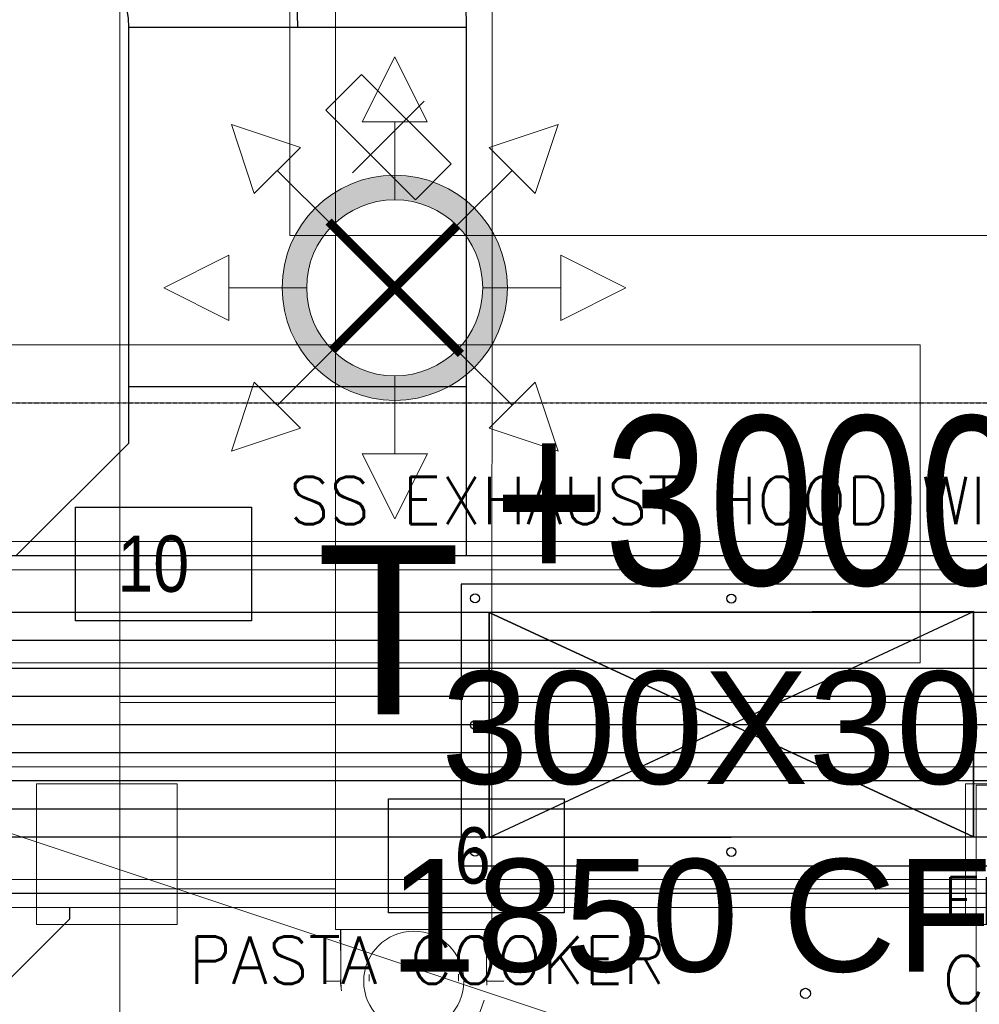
# Model space of a CAD drawing. Header units: millimetres. Extents: x -125266 to 274256, y -711690 to -301689.
# Tile 177 of 256: x -51838 to -50986, y -361090 to -360216. Entities that reach past the tile are written whole.
import ezdxf

# ---------------------------------------------------------------- set-up
doc = ezdxf.new("R2010")
doc.units = ezdxf.units.MM
doc.header["$PDMODE"] = 98
doc.linetypes.add('CONTINOUS', pattern=[0])
doc.linetypes.add('HIDDEN2', pattern=[0.1875, 0.125, -0.0625])
doc.layers.get('Defpoints').update_dxf_attribs({"lineweight": 5})
for name, color, linetype, lineweight in [('ARCH', 7, 'Continuous', 0), ('CEILING LVL', 8, 'Continuous', 5), ('Equipment', 8, 'Continuous', 0), ('HOOD', 6, 'Continuous', 0), ('HVAC', 170, 'Continuous', 5), ('Legend', 5, 'Continuous', 0), ('MEPTEK HVAC-Kitchen Exhaust Air Duct', 30, 'Continuous', 30), ('MEPTEK HVAC-Kitchen Fresh Air Duct', 3, 'Continuous', 30), ('MEPTEK SA DUCT', 6, 'Continuous', 9), ('MEPTEK-TEXT1', 7, 'Continuous', 30), ('P-PIPE', 3, 'Continuous', 9), ('P-PIPE-CNTR', 3, 'Continuous', 9), ('SPRINKLER PENDANT 68', 3, 'Continuous', 0)]:
    doc.layers.add(name, color=color, linetype=linetype, lineweight=lineweight)
for name, color, linetype in [('Equip Code', 1, 'Continuous'), ('Equipment Name', 7, 'Continuous'), ('Hoods', 2, 'Continuous'), ('Light Equipment', 8, 'Continuous'), ('MEPTEL LINEAR GRILL', 5, 'Continuous'), ('Model_Top', 7, 'Continuous')]:
    doc.layers.add(name, color=color, linetype=linetype)
doc.styles.add('SA-DESIGN', font='arial.ttf')
doc.styles.add('SAN-3', font='arial.ttf')
doc.styles.get("Standard").update_dxf_attribs({"font": 'ARIALN.TTF'})
doc.styles.add('Times New Roman', font='times.ttf', dxfattribs={"height": 150})
doc.dimstyles.new('ARA-125', dxfattribs={"dimtxt": 200, "dimasz": 75, "dimexe": 0, "dimexo": 75, "dimgap": 7.5, "dimtad": 0, "dimdec": 0, "dimrnd": 5, "dimdsep": 46, "dimtxsty": 'Times New Roman', "dimblk": 'ARCHTICK', "dimcen": 56.25, "dimdle": 56.25, "dimclrd": 256, "dimclre": 256, "dimclrt": 256, "dimazin": 3, "dimtfac": 1, "dimtdec": 0, "dimtix": 1, "dimtmove": 1, "dimatfit": 3, "dimfxl": 0, "dimtolj": 1, "dimlwd": -1, "dimlwe": 0, "dimarcsym": 0})
doc.dimstyles.new('Copy of Standard', dxfattribs={"dimtxt": 70, "dimasz": 42, "dimexe": 24, "dimexo": 24, "dimgap": 24, "dimtad": 1, "dimtoh": 1, "dimdec": 0, "dimzin": 0, "dimdsep": 46, "dimtxsty": 'Standard', "dimcen": 0.09, "dimadec": 0, "dimazin": 0, "dimtfac": 1, "dimtdec": 0, "dimtofl": 0, "dimtmove": 0, "dimatfit": 3, "dimfxl": 0, "dimtolj": 1, "dimtzin": 0, "dimarcsym": 0})

# ---------------------------------------------------------------- blocks, each defined once
blk = doc.blocks.new('ARCH')
at = {"layer": 'Legend'}
h = blk.add_hatch(dxfattribs=at)
h.set_pattern_fill('STARS', color=8, scale=10)
h.set_pattern_definition([(0, (0, 0), (0, 54.9926), [31.75, -31.75]), (60, (0, 0), (-47.624989, 27.4963), [31.75, -31.75]), (120, (15.875, 27.496), (-47.624989, -27.4963), [31.75, -31.75])])
edge = h.paths.add_edge_path()
edge.add_arc((-51817.98, -363404.31), 5191.63, 61.93693, 83.98149, ccw=False)
edge.add_arc((-50530.28, -361455.37), 2874.43, 46.91091, 66.31529, ccw=False)
edge.add_arc((-45770.4, -356341.82), 4111.64, 227.14981, 245.10557)
edge.add_arc((-47880.96, -360748.28), 776.12, 2.36235, 60.704, ccw=False)
edge.add_line((-47105.5, -360716.28), (-47005.58, -360716.25))
edge.add_arc((-47880.49, -360747.81), 875.48, 2.06564, 60.97874)
edge.add_arc((-45770.4, -356341.82), 4011.64, 227.15274, 245.15789, ccw=False)
edge.add_arc((-50530.28, -361455.37), 2974.43, 46.91499, 66.24137)
edge.add_arc((-51817.98, -363404.31), 5291.63, 61.97817, 84.00345)
edge.add_arc((-52071.81, -370582.53), 12467.02, 86.290258, 98.8798)
edge.add_line((-53996.25, -358264.94), (-53996.25, -358366.16))
edge.add_arc((-52071.81, -370582.53), 12367.02, 86.29953, 98.95219, ccw=False)
h = blk.add_hatch(dxfattribs=at)
h.set_pattern_fill('STARS', color=8, scale=10)
h.set_pattern_definition([(0, (0, 0), (0, 54.9926), [31.75, -31.75]), (60, (0, 0), (-47.624989, 27.4963), [31.75, -31.75]), (120, (15.875, 27.496), (-47.624989, -27.4963), [31.75, -31.75])])
h.paths.add_polyline_path([(-51273.64, -358241.3, -0.096485), (-49375.61, -358823.06, -0.08487), (-48566.66, -359356.2, 0.078507), (-47501.18, -360071.42, -0.271382), (-47105.49, -360746.31), (-47005.49, -360746.28, 0.272593), (-47455.77, -359982.25, -0.078724), (-48498.5, -359283.03, 0.084528), (-49331.93, -358733.02, 0.0964), (-51265.17, -358141.63, 0.054377), (-53966.25, -358260.29), (-53966.25, -358361.47, -0.054648)])
at = {"layer": 'CEILING LVL'}
blk.add_lwpolyline([(-51953.21, -360504.59), (-51038.28, -360504.59), (-51038.28, -360787.27), (-51953.21, -360787.27)], close=True, dxfattribs=at)
at = {"layer": 'Equip Code'}
for points in [[(-51788.4, -360749.96), (-51788.4, -360648.87), (-51632.26, -360648.87), (-51632.26, -360749.96)], [(-51510.68, -361009.15), (-51510.68, -360908.06), (-51354.54, -360908.06), (-51354.54, -361009.15)]]:
    blk.add_lwpolyline(points, close=True, dxfattribs=at)
at = {"layer": 'Equipment', "color": 4, "linetype": 'Continuous', "ltscale": 0.5}
for p, q in [((-51566.29, -360296.32), (-51534.47, -360264.5)), ((-51534.47, -360264.5), (-51454.92, -360344.05)), ((-51486.74, -360375.87), (-51566.29, -360296.32)), ((-51454.92, -360344.05), (-51486.74, -360375.87))]:
    blk.add_line(p, q, dxfattribs=at)
at = {"layer": 'Equipment', "color": 1, "linetype": 'Continuous', "ltscale": 0.5}
blk.add_line((-51542.43, -360352.01), (-51478.79, -360288.37), dxfattribs=at)
at = {"layer": 'Equipment', "lineweight": 5, "ltscale": 25}
blk.add_lwpolyline([(-50698.11, -360407.69), (-50698.11, -359907.69), (-51598.11, -359907.69), (-51598.11, -360407.69)], close=True, dxfattribs=at)
at = {"layer": 'HOOD'}
blk.add_line((-52023.66, -360879.54), (-49023.66, -361879.54), dxfattribs=at)
for points in [[(-52023.66, -360879.54), (-49023.66, -360879.54), (-49023.66, -360679.54), (-52023.66, -360679.54)], [(-52023.66, -361879.54), (-49023.66, -361879.54), (-49023.66, -360879.54), (-52023.66, -360879.54)]]:
    blk.add_lwpolyline(points, close=True, dxfattribs=at)
at = {"layer": 'HOOD', "color": 1}
for points in [[(-51823.16, -361019.54), (-51698.16, -361019.54), (-51698.16, -360894.54), (-51823.16, -360894.54)], [(-50998.16, -361019.54), (-50873.16, -361019.54), (-50873.16, -360894.54), (-50998.16, -360894.54)]]:
    blk.add_lwpolyline(points, close=True, dxfattribs=at)
at = {"layer": 'Light Equipment', "lineweight": 0}
for p, q in [((-51566.29, -360296.32), (-51534.47, -360264.5)), ((-51534.47, -360264.5), (-51454.92, -360344.05)), ((-51542.43, -360352.01), (-51478.79, -360288.37)), ((-51486.74, -360375.87), (-51566.29, -360296.32)), ((-51454.92, -360344.05), (-51486.74, -360375.87)), ((-52023.66, -360879.54), (-49023.66, -361879.54))]:
    blk.add_line(p, q, dxfattribs=at)
for points in [[(-50698.11, -360407.69), (-50698.11, -359907.69), (-51598.11, -359907.69), (-51598.11, -360407.69)], [(-51788.4, -360749.96), (-51788.4, -360648.87), (-51632.26, -360648.87), (-51632.26, -360749.96)], [(-52023.66, -360879.54), (-49023.66, -360879.54), (-49023.66, -360679.54), (-52023.66, -360679.54)], [(-52023.66, -361879.54), (-49023.66, -361879.54), (-49023.66, -360879.54), (-52023.66, -360879.54)], [(-51823.16, -361019.54), (-51698.16, -361019.54), (-51698.16, -360894.54), (-51823.16, -360894.54)], [(-50998.16, -361019.54), (-50873.16, -361019.54), (-50873.16, -360894.54), (-50998.16, -360894.54)], [(-51510.68, -361009.15), (-51510.68, -360908.06), (-51354.54, -360908.06), (-51354.54, -361009.15)]]:
    blk.add_lwpolyline(points, close=True, dxfattribs=at)
at = {"layer": 'CEILING LVL', "insert": (-51042.08, -360568.08), "char_height": 150, "width": 1654.1316, "attachment_point": 2, "style": 'SAN-3'}
blk.add_mtext('{\\W0.8;+3000MM}', dxfattribs=at)
at = {"layer": 'Equip Code', "lineweight": 0}
for s, p in [('10', (-51751.31, -360724.09)), ('6', (-51451.74, -360983.28))]:
    blk.add_text(s, height=50, dxfattribs=at).set_placement(p)
at = {"layer": 'Equipment Name', "linetype": 'Continuous', "lineweight": 5, "ltscale": 25, "char_height": 42, "attachment_point": 1, "rotation": 0.00007}
for s, insert, width in [('{\\Fsimplex|c0;SS EXHAUST HOOD WITH FRESH AIR }', (-51598.96, -360622.03, 0), 1237.9811), ('{\\Fsimplex|c0;FLEXI DRAWER TYPE UNDER COUNTER REFRIGERATOR}', (-51018.63, -360977.53, 0), 911.2441)]:
    blk.add_mtext(s, dxfattribs=dict(at, insert=insert, width=width))
at = {"layer": 'Equipment Name', "linetype": 'Continuous', "lineweight": 5, "ltscale": 25, "insert": (-51687.84, -361030.16, -0.12), "char_height": 42, "width": 597.5128, "attachment_point": 1}
blk.add_mtext('{\\Fsimplex|c0;PASTA COOKER}', dxfattribs=at)
at = {"layer": 'Light Equipment', "lineweight": 0}
for s, p in [('10', (-51751.31, -360724.09)), ('6', (-51451.74, -360983.28))]:
    blk.add_text(s, height=50, dxfattribs=at).set_placement(p)
at = {"layer": 'Light Equipment', "lineweight": 0, "char_height": 42, "attachment_point": 1, "rotation": 0.00007}
for s, insert, width in [('{\\Fsimplex|c0;SS EXHAUST HOOD WITH FRESH AIR }', (-51598.96, -360622.03, 0), 1237.9811), ('{\\Fsimplex|c0;FLEXI DRAWER TYPE UNDER COUNTER REFRIGERATOR}', (-51018.63, -360977.53, 0), 911.2441)]:
    blk.add_mtext(s, dxfattribs=dict(at, insert=insert, width=width))
at = {"layer": 'Light Equipment', "lineweight": 0, "insert": (-51687.84, -361030.16, -0.12), "char_height": 42, "width": 597.5128, "attachment_point": 1}
blk.add_mtext('{\\Fsimplex|c0;PASTA COOKER}', dxfattribs=at)
blk = doc.blocks.new('A$C34A71E7E')
at = {"layer": 'SPRINKLER PENDANT 68'}
h = blk.add_hatch(color=256, dxfattribs=at)
h.paths.add_polyline_path([(1599.79, 1500.22, -1), (1399.79, 1500.2, -1)])
h.paths.add_polyline_path([(1421.59, 1500.2, 1), (1577.98, 1500.22, 1)], flags=16)
for p, q in [((1499.77, 1705.36), (1470.82, 1647.64)), ((1499.77, 1705.36), (1528.73, 1647.65)), ((1354.71, 1645.26), (1416, 1624.93)), ((1354.71, 1645.26), (1375.06, 1583.98)), ((1528.73, 1647.65), (1470.82, 1647.64)), ((1499.78, 1578.4), (1499.78, 1647.64)), ((1644.84, 1645.29), (1583.56, 1624.94)), ((1644.84, 1645.29), (1624.5, 1584)), ((1375.06, 1583.98), (1416, 1624.93)), ((1624.5, 1584), (1583.56, 1624.94)), ((1444.49, 1555.5), (1395.53, 1604.45)), ((1555.07, 1555.51), (1604.03, 1604.47)), ((1294.64, 1500.19), (1352.35, 1529.15)), ((1352.35, 1529.15), (1352.36, 1471.25)), ((1704.94, 1500.23), (1647.22, 1529.17)), ((1647.22, 1471.27), (1647.22, 1529.17)), ((1294.64, 1500.19), (1352.36, 1471.25)), ((1421.59, 1500.2), (1352.36, 1500.2)), ((1577.98, 1500.22), (1647.22, 1500.22)), ((1704.94, 1500.23), (1647.22, 1471.27)), ((1444.5, 1444.92), (1395.55, 1395.95)), ((1555.08, 1444.92), (1604.05, 1395.97)), ((1499.79, 1422.02), (1499.8, 1352.78)), ((1354.74, 1355.14), (1375.07, 1416.42)), ((1375.07, 1416.42), (1416.02, 1375.48)), ((1583.58, 1375.5), (1624.52, 1416.44)), ((1644.86, 1355.16), (1624.52, 1416.44)), ((1354.74, 1355.14), (1416.02, 1375.48)), ((1644.86, 1355.16), (1583.58, 1375.5)), ((1499.81, 1295.06), (1470.85, 1352.78)), ((1470.85, 1352.78), (1528.75, 1352.78)), ((1499.81, 1295.06), (1528.75, 1352.78))]:
    blk.add_line(p, q, dxfattribs=at)
at = {"layer": 'SPRINKLER PENDANT 68', "const_width": 7.76}
for points in [[(1441.01, 1558.98), (1558.57, 1441.44)], [(1555.07, 1555.51), (1444.5, 1444.92)]]:
    blk.add_lwpolyline(points, dxfattribs=at)
at = {"layer": 'SPRINKLER PENDANT 68'}
for radius in [100, 78.19]:
    blk.add_circle((1499.79, 1500.21), radius, dxfattribs=at)
blk = doc.blocks.new('A$C74DF1A55')
at = {"layer": 'SPRINKLER PENDANT 68'}
blk.add_blockref('A$C34A71E7E', (7939.77, -9833.88), dxfattribs=at)
blk = doc.blocks.new('Suspension_plate')
at = {"layer": 'Model_Top', "color": 5}
for p, q in [((90, -10), (90, 0)), ((10, -90, 83.14), (90, -10, 83.14)), ((36.83, -29.76, 83.14), (29.76, -22.69, 83.14)), ((22.69, -29.76, 83.14), (29.76, -36.83, 83.14)), ((0, -90, 83.14), (10, -90, 83.14))]:
    blk.add_line(p, q, dxfattribs=at)
for centre, start, end in [((26.22, -26.22, 83.14), 45, 225), ((33.29, -33.29, 83.14), 225, 45)]:
    blk.add_arc(centre, 5, start, end, dxfattribs=at)
blk = doc.blocks.new('Tubelight (2 x 18)')
at = {"layer": 'Model_Top', "color": 7}
blk.add_circle((-615, 88.5), 4.5, dxfattribs=at)
blk = doc.blocks.new('H-06')
at = {"layer": 'HOOD', "lineweight": 0}
for p, q in [((-79985.9, -343060.22), (-82885.9, -343060.22)), ((-80075.9, -343085.22), (-82795.9, -343085.22)), ((-80075.9, -343360.22), (-82795.9, -343360.22)), ((-80075.9, -343385.22), (-82795.9, -343385.22))]:
    blk.add_line(p, q, dxfattribs=at)
at = {"layer": 'Model_Top'}
for p, q in [((-82333.4, -343123.1), (-81903.4, -343322.35)), ((-82333.4, -343323.1), (-82118.4, -343222.72))]:
    blk.add_line(p, q, dxfattribs=at)
blk.add_lwpolyline([(-82358.4, -343348.1), (-81878.4, -343348.1), (-81878.4, -343098.1), (-82358.4, -343098.1)], close=True, dxfattribs=at)
at = {"layer": 'Model_Top', "lineweight": 30}
blk.add_lwpolyline([(-82333.4, -343323.1), (-81903.4, -343322.35), (-81903.4, -343122.35), (-82333.4, -343123.1)], close=True, dxfattribs=at)
at = {"layer": 'Model_Top'}
for centre in [(-82345.9, -343110.6), (-82118.4, -343110.78), (-82345.9, -343223.1), (-82345.9, -343335.6), (-82118.4, -343335.78)]:
    blk.add_circle(centre, 4, dxfattribs=at)
at = {"layer": 'Hoods', "color": 7}
blk.add_blockref('Tubelight (2 x 18)', (-81437.57, -343549.96), dxfattribs=at)
at = {"layer": 'Model_Top'}
blk.add_blockref('Suspension_plate', (-82795.9, -343385.22), dxfattribs=at)
blk = doc.blocks.new('M_Elbow - Generic - Standard-V42-RCP-Store 26 at Node L4 Level')
at = {"layer": 'P-PIPE', "color": 4, "lineweight": 13, "flags": 128}
for points in [[(-557881.9, 146122.33), (-557881, 146122.33), (-557880.16, 146122.33), (-557879.39, 146122.33), (-557878.69, 146122.33), (-557878.06, 146122.33), (-557877.5, 146122.33), (-557877, 146122.33), (-557876.58, 146122.33), (-557876.23, 146122.33), (-557875.96, 146122.33), (-557875.75, 146122.33), (-557875.62, 146122.33), (-557875.57, 146122.33)], [(-557875.61, 146042.95), (-557875.72, 146042.95), (-557875.9, 146042.95), (-557876.16, 146042.95), (-557876.49, 146042.95), (-557876.89, 146042.95), (-557877.36, 146042.95), (-557877.91, 146042.95), (-557878.52, 146042.95), (-557879.2, 146042.95), (-557879.95, 146042.95), (-557880.77, 146042.95), (-557881.65, 146042.95)]]:
    blk.add_lwpolyline(points, dxfattribs=at)
blk = doc.blocks.new('L_Ang_ Support1 - PIPE SUPPORT 2-18062879-RCP-Store 26 at Node L4 Level')
at = {"layer": 'P-PIPE', "color": 10, "lineweight": 13}
for p, q in [((-325, 37.5), (-325, 36.55)), ((325, 37.5), (-325, 37.5)), ((-325, 36.55), (-325, 34.5)), ((325, 36.55), (325, 37.5)), ((325, 34.5), (325, 36.55)), ((325, 34.5), (-325, 34.5)), ((-325, 34.5), (-325, 33.88)), ((-325, 34.16), (-325, 25.9)), ((325, 33.88), (325, 34.5)), ((325, 25.9), (325, 34.16)), ((325, 25.9), (-325, 25.9)), ((-325, 25.9), (-325, -25.9)), ((325, -25.9), (325, 25.9)), ((-325, -25.9), (-325, -37.5)), ((325, -25.9), (-325, -25.9)), ((325, -37.5), (325, -25.9)), ((325, -37.5), (-325, -37.5))]:
    blk.add_line(p, q, dxfattribs=at)
for centre, start, end in [((-300, 0), 0, 180), ((300, 0), 360, 180), ((300, 0), 180, 0), ((-300, 0), 180, 360)]:
    blk.add_arc(centre, 6, start, end, dxfattribs=at)
blk = doc.blocks.new('A$C6072246C')
at = {"layer": 'MEPTEK SA DUCT', "color": 225, "lineweight": 13}
for p, q in [((-948.52, -2109.58), (-948.52, -3204.98)), ((-948.52, -3343.88), (-948.52, -3535.54))]:
    blk.add_line(p, q, dxfattribs=at)
at = {"layer": 'P-PIPE', "color": 4, "lineweight": 13}
for p, q in [((-782.96, -3205.05), (-782.94, -2775.1)), ((-2388.67, -3204.9), (-746.85, -3205)), ((-747.2, -3209.36), (-728, -3209.36)), ((-746.86, -3274.45), (-746.85, -3205)), ((-746.86, -3343.9), (-746.86, -3274.45)), ((-746.86, -3343.9), (-2388.67, -3343.8)), ((-782.98, -3535.55), (-782.97, -3343.84))]:
    blk.add_line(p, q, dxfattribs=at)
at = {"layer": 'P-PIPE', "color": 1, "lineweight": 13}
blk.add_line((-2403.24, -3535.45), (-449.67, -3535.57), dxfattribs=at)
at = {"layer": 'P-PIPE', "color": 4, "lineweight": 13, "flags": 128}
for points in [[(-746.85, -3209.76), (-727.92, -3209.76), (-712.34, -3209.76), (-702.87, -3209.76), (-700.81, -3209.76)], [(-727.98, -3339.53), (-741.9, -3339.53), (-747.18, -3339.53)], [(-700.82, -3339.14), (-704.89, -3339.14), (-716.39, -3339.14), (-733.27, -3339.13), (-746.86, -3339.13)]]:
    blk.add_lwpolyline(points, dxfattribs=at)
at = {"layer": 'P-PIPE', "color": 4, "lineweight": 13}
for radius, start, end in [(75, 118.31406, 118.86758), (65, 89.99666, 91.41773), (65, 87.0162, 89.99666), (64.69, 359.99667, 74.99667), (44.45, 0, 180), (44.45, 180, 0), (75, 241.12576, 241.67932), (65, 268.57558, 269.99666), (64.69, 269.99667, 277.55338), (65, 269.99666, 274.19929)]:
    blk.add_arc((-700.82, -3274.45), radius, start, end, dxfattribs=at)
at = {"layer": 'P-PIPE-CNTR', "color": 4, "lineweight": 13}
for p, q in [((-700.82, -3209.76), (-700.82, -3194.45)), ((-700.82, -3354.45), (-700.82, -3339.14))]:
    blk.add_line(p, q, dxfattribs=at)
at = {"color": 190, "lineweight": 13, "rotation": 359.9962653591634}
blk.add_blockref('L_Ang_ Support1 - PIPE SUPPORT 2-18062879-RCP-Store 26 at Node L4 Level', (-549.97, -2737.61), dxfattribs=at)
at = {"color": 190, "lineweight": 13}
blk.add_blockref('M_Elbow - Generic - Standard-V42-RCP-Store 26 at Node L4 Level', (557174.75, -149357.09), dxfattribs=at)
blk = doc.blocks.new('*U1616')
at = {"color": 8}
for p, q in [((25, 150), (2695, 150)), ((25, 125), (2695, 125)), ((25, 100), (2695, 100)), ((25, 75), (2695, 75)), ((25, 50), (2695, 50))]:
    blk.add_line(p, q, dxfattribs=at)
blk.add_lwpolyline([(0, 0), (0, 200), (2720, 200), (2720, 0)], close=True)
at = {"color": 1}
blk.add_lwpolyline([(25, 25), (25, 175), (2695, 175), (2695, 25)], close=True, dxfattribs=at)
blk = doc.blocks.new('_ArchTick')
at = {"color": 0, "linetype": 'ByBlock', "const_width": 0.15}
blk.add_lwpolyline([(-0.5, -0.5), (0.5, 0.5)], dxfattribs=at)
blk = doc.blocks.new('*D1648')
at = {"layer": 'Defpoints', "color": 0, "transparency": 16777216}
for p in [(-49451.15, -360556.26), (-51947.47, -360836.96), (-49451.15, -360842.13)]:
    blk.add_point(p, dxfattribs=at)
at = {"layer": 'MEPTEK HVAC-Kitchen Fresh Air Duct', "color": 0, "linetype": 'HIDDEN2', "lineweight": -2, "transparency": 16777216}
for p, q in [((-51947.47, -360812.96), (-51947.47, -360532.26)), ((-49451.15, -360818.13), (-49451.15, -360532.26)), ((-51905.47, -360556.26), (-49493.15, -360556.26))]:
    blk.add_line(p, q, dxfattribs=at)
at = {"layer": 'MEPTEK HVAC-Kitchen Fresh Air Duct', "color": 0, "transparency": 16777216}
for points in [[(-51905.47, -360549.26), (-51905.47, -360563.26), (-51947.47, -360556.26)], [(-49493.15, -360549.26), (-49493.15, -360563.26), (-49451.15, -360556.26)]]:
    blk.add_solid(points, dxfattribs=at)
at = {"layer": 'MEPTEK HVAC-Kitchen Fresh Air Duct', "color": 0, "transparency": 16777216, "insert": (-50699.31, -360496.51), "char_height": 70, "attachment_point": 5, "bg_fill": 3, "box_fill_scale": 1.1, "bg_fill_color": 256, "bg_fill_true_color": 13158600, "bg_fill_transparency": 0}
blk.add_mtext('\\A1;2496', dxfattribs=at)
blk = doc.blocks.new('*D1656')
at = {"layer": 'Defpoints', "color": 0, "transparency": 16777216}
for p in [(-52573.38, -360787.26, 5.05), (-51685.49, -361454.91), (-51728.31, -361505.31, 1.65)]:
    blk.add_point(p, dxfattribs=at)
at = {"layer": 'MEPTEK HVAC-Kitchen Exhaust Air Duct', "color": 0, "linetype": 'HIDDEN2', "lineweight": -2, "transparency": 16777216}
for p, q in [((-52557.84, -360768.97), (-52515.02, -360718.58)), ((-52498.55, -360764.06), (-51717.5, -361427.72)), ((-51712.77, -361487.02), (-51669.95, -361436.62))]:
    blk.add_line(p, q, dxfattribs=at)
at = {"layer": 'MEPTEK HVAC-Kitchen Exhaust Air Duct', "color": 0, "transparency": 16777216}
for points in [[(-52494.02, -360758.73), (-52503.08, -360769.39), (-52530.56, -360736.86)], [(-51712.97, -361422.38), (-51722.03, -361433.05), (-51685.49, -361454.91)]]:
    blk.add_solid(points, dxfattribs=at)
at = {"layer": 'MEPTEK HVAC-Kitchen Exhaust Air Duct', "color": 0, "transparency": 16777216, "insert": (-52069.34, -361050.36), "char_height": 70, "attachment_point": 5, "rotation": 319.64561, "bg_fill": 3, "box_fill_scale": 1.1, "bg_fill_color": 256, "bg_fill_true_color": 13158600, "bg_fill_transparency": 0}
blk.add_mtext('\\A1;1109', dxfattribs=at)

msp = doc.modelspace()

# ---------------------------------------------------------------- linework, layer by layer
at = {"layer": 'HOOD', "color": 1}
msp.add_lwpolyline([(-50998.16, -361019.54), (-50873.16, -361019.54), (-50873.16, -360894.54), (-50998.16, -360894.54)], close=True, dxfattribs=at)
at = {"layer": 'MEPTEK HVAC-Kitchen Fresh Air Duct'}
for p, q in [((-51741.16, -360592.04), (-51741.16, -360221.3)), ((-51741.16, -360592.04), (-51741.16, -360222.67)), ((-51741.16, -360222.67), (-51441.16, -360222.67)), ((-51441.16, -360691.95), (-51441.16, -360222.67)), ((-51441.16, -360542.04), (-51741.16, -360542.04)), ((-51741.16, -360592.04), (-51841.16, -360691.95)), ((-49451.15, -360692.04), (-51892.48, -360692.04)), ((-51421.15, -360942.41), (-50991.16, -360741.66)), ((-50991.16, -360941.66), (-51421.15, -360742.41)), ((-49451.15, -360992.04), (-51892.48, -360992.04))]:
    msp.add_line(p, q, dxfattribs=at)
msp.add_lwpolyline([(-51421.15, -360742.41), (-50991.16, -360741.66), (-50991.16, -360941.66), (-51421.15, -360942.41)], close=True, dxfattribs=at)
for radius in [375, 225, 75]:
    msp.add_arc((-51816.16, -360222.67), radius, 360, 90, dxfattribs=at)

# ---------------------------------------------------------------- block references
at = {"layer": 'ARCH'}
msp.add_blockref('ARCH', (0, 0), dxfattribs=at)
at = {"layer": 'HOOD'}
msp.add_blockref('H-06', (30912.24, -17619.32), dxfattribs=at)
at = {"layer": 'HVAC', "rotation": 270}
msp.add_blockref('A$C6072246C', (-48213.67, -361770.81), dxfattribs=at)
at = {"layer": 'MEPTEL LINEAR GRILL', "rotation": 180}
msp.add_blockref('*U1616', (-49163.66, -360742.13), dxfattribs=at)
at = {"layer": 'SPRINKLER PENDANT 68'}
msp.add_blockref('A$C74DF1A55', (-60944.6, -352120.38), dxfattribs=at)

# ---------------------------------------------------------------- texts
at = {"layer": 'MEPTEK HVAC-Kitchen Fresh Air Duct', "width": 2133.7384, "attachment_point": 5, "style": 'SA-DESIGN'}
for s, insert, char_height in [('\\PT', (-51510.49, -360632.84), 150), ('300X300\\P1850 CFM', (-51184.27, -360928.79), 100)]:
    msp.add_mtext(s, dxfattribs=dict(at, insert=insert, char_height=char_height))

# ---------------------------------------------------------------- leaders
at = {"layer": 'MEPTEK HVAC-Kitchen Fresh Air Duct', "linetype": 'CONTINOUS', "lineweight": -2, "ltscale": 25}
msp.add_leader([(-52439.53, -359997.67, -11.79), (-52439.53, -362710.48, -11.79), (-50711.38, -362710.48, -11.79)], dimstyle='ARA-125', override={"dimtxt": 150, "dimasz": 150}, dxfattribs=at)

# ---------------------------------------------------------------- next in the draw order: dimensions: what is measured, and where the dimension line sits
at = {"layer": 'MEPTEK HVAC-Kitchen Fresh Air Duct'}
dim = msp.add_linear_dim(base=(-49451.15, -360556.26), p1=(-51947.47, -360836.96), p2=(-49451.15, -360842.13), dimstyle='Copy of Standard', override={"dimfxl": 1.66875, "dimtfill": 1, "dimarcsym": 2}, dxfattribs=at)
dim.commit()
dim.dimension.update_dxf_attribs({"geometry": '*D1648', "text_midpoint": (-50699.31, -360496.51)})

# ---------------------------------------------------------------- next in the draw order: dimensions: what is measured, and where the dimension line sits
at = {"layer": 'MEPTEK HVAC-Kitchen Exhaust Air Duct'}
dim = msp.add_aligned_dim(p1=(-52573.38, -360787.26, 5.05), p2=(-51728.31, -361505.31, 1.65), distance=66.13, dimstyle='Copy of Standard', override={"dimfxl": 1.66875, "dimtfill": 1, "dimarcsym": 2}, dxfattribs=at)
dim.commit()
dim.dimension.update_dxf_attribs({"geometry": '*D1656', "text_midpoint": (-52069.34, -361050.36)})

# ---------------------------------------------------------------- next in the draw order: texts
at = {"layer": 'MEPTEK-TEXT1', "char_height": 350, "attachment_point": 1}
for s, insert, width in [('{\\fCalibri|b0|i0|c0|p34;\\H1.28571x;\\C1;GENERAL GUIDELINES-HVAC :\\P\\fArial Narrow|b0|i0|c0|p34;\\H0.88889x;\\C256;\\P\\fCalibri|b0|i0|c0|p34;\\C4;DUCTING :\\H0.875x;\\P\\pi-1050,l1050,t1050;\\C256;1.^IDUCTING SHALL BE IN ACCORDANCE WITH IS 655, GALVANIZED IRON SHEET TO BE USED FOR ALL DUCTING WORKS. THERMAL INSULATION ON DUCTS SHALL BE 19 MM THICK. CLOSED CELL CLASS “O” BS 476 PART 6-7 FM APPROVED NITRILE RUBBER ELASTOMERIC INSULATION THERMAL CONDUCTIVITY 0.033 WATTS PER METER-KELVIN (W/(M.K)) AT 0°C FOR AIR CONDITIONING DUCTING. \\P2.^ITHERMAL INSULATION ON KITCHEN EXHAUST DUCTING SHALL BE 80 MM THICK ALUMINUM FOIL FACED RESIN BONDED FIBRE GLASS WOOL OF DENSITY NOT LESS THAN 48 KG/M3.\\P3.^ITHERMAL INSULATION ON FRESH AIR, SUPPLY AIR AND RETURN AIR SHALL BE 19MM THICK CLOSED CELL ANTI-MICROBIAL CLASS “O” BS 476 AND PART 6 & 7 FM APPROVED NITRILE RUBBER ELASTOMERIC INSULATION THERMAL CONDUCTIVITY 0.033 WATTS PER METER-KELVIN (W/ (M\\fArial|b0|i0|c0|p34;.\\fCalibri|b0|i0|c0|p34;K)) AT 0°C.\\P4.^IAPPROPRIATE NUMBER OF TRAP DOORS SHALL BE PROVIDED IN KITCHEN EXHAUST DUCTING FOR OIL/GREASE CLEANING PURPOSE.\\P5.^IDUCTING INSTALLATION WITH RESPECT TO FRESH AIR INTAKE, KITCHEN EXHAUST OUT FROM LOCATION UP TO LOUVERS AT FAÇADE SHALL BE IN THE SCOPE OF CONCESSIONER INCLUDING AIR WASHER, EXHAUST FAN SECTION DRY SCRUBBER ETC.\\P6.^IEACH AND EVERY KITCHEN EXHAUST HOOD SHOULD BE EQUIPPED WITH UL LISTED, WET CHEMICAL BASED, MECHANICALLY OPERATED, AUTOMATIC FIRE SUPPRESSION SYSTEM. SEPARATE DRAWING TO BE SUBMITTED FOR HOOD SUPPRESSION SYSTEM.\\P7.^ISUPPORTING OF DUCTING TO BE DONE WITH USING ANGLE 50X 50 X 5MM AND TIE ROD OF SIZE MINIMUM 10 MM DIA/ AS PER DUCT SIZE.\\P8.^IPOST COMPLETION OF ONSITE WORK, CONCESSIONAIRE HAS TO SHARE TESTING AND COMMISSIONING REPORT WITH DIAL.\\P9.^IINTEGRATION WITH FIRE ALARM SYSTEM, SO THAT AHU GET SWITCHED OFF IN CASE OF ANY FIRE INCIDENT.\\P10.^IFOR EQUIPMENT PLACEMENT STRUCTURAL DETAILS TO BE APPROVED BY STRUCTURAL CONSULTANT AND SAME TO BE SHARE WITH DIAL.\\P11.^ITRAP DOOR WITH PROPER ACCESS TO BE PROVIDED FOR FILTER AND COPPER COIL CLEANING.\\P12.^IKITCHEN VENTILATION SHALL COMPLY TO NFPA 96 GUIDELINE.}', (-102876.11, -301696.9), 28043.4288), ('{\\fCalibri|b0|i0|c0|p34;\\H1.28571x;\\C1;CHILLED WATER PIPING:-\\H0.77778x;\\P\\pi-1050,l1050,t1050;\\C256;1.^ICHILLED WATER PIPING SHALL BE CONFIRMING TO IS:1239 PART I CLASS ‘C’ HEAVY AND FITTING SHALL BE CONFORMING TO ASTM A-105,3000LBS SOCKET WELD END (UP TO 50MM) & 1S:1239 PART-II HEAVY/ASTM A-234 WPB, GR.B BUTT WELD FITTING ( ABOVE 50NB PIPE SIZE)\\P2.^IPIPING CONNECTION SHOULD BE SOCKET WELDED UP TO 50NB SIZE AND SHALL BE BUTT WELD ABOVE 50NB PIPE SIZE. PIPE FLANGES SHOULD BE CONFIRMING TO ASTM A-105 # 150 SORF AND FLANGE DIMENSION SHOULD BE IN ACCORDANCE WITH ASME/ANSI B 16.5 (150 SORF), FITTING TO FITTING WELDING IS NOT ALLOWED. NOZZLE CONNECTIONS/THREDOLETS/WELDOLETS ARE NOT ALLOWED BY PUNCTURING THE PIPE. ONLY EQUAL/UNEQUAL TEE’S SHALL BE USED FOR BRANCH CONNECTION FROM HEADER. SOCKET WELD END TEE SHOULD BE USED FOR BRANCH CONNECTION (UP-TO -50NB PIPE SIZE) W.R.T TO PRESSURE GAUGE/TEMPERATURE GAUGE/AIR VENT/DRAIN POINT ETC.\\P3.^IPOST INSTALLATION CLEARANCE BY DIAL, CHW PIPING SHALL BE TESTED @15KGF/CM2 HYDROSTATICS PRESSURE FOR 24HRS HOLD TIME AND TESTING SHOULD BE WITNESSED TO DIAL TEAM.\\P4.^ITHERMAL INSULATION ON CHW AND CONDENSATE DRAIN PIPING LINE SHALL BE 25MM THICK. CLOSED CELL ANTI-MICROBIAL CLASS “O” BS 476 AND PART 6 & 7 FM APPROVED NITRILE RUBBER ELASTOMERIC INSULATION THERMAL CONDUCTIVITY 0.033 WATTS PER METER-KELVIN (W/ (M\\fArial|b0|i0|c0|p34;⋅\\fCalibri|b0|i0|c0|p34;K)) AT 0°C.\\P5.^ICONDENSATE DRAIN PIPING SHALL BE COMPLYING TO IS 4985 CLASS 3 UPVC PIPE. SOLVENT CEMENT COMPLYING WITH ASTM D2564 SHALL BE USED FOR JOINTS.\\P6.^IFOR CEILING SUSPENDED CHILLED WATER PIPE:  PIPE SHOULD BE HANGED WITH TIE ROD OF SIZE MINIMUM 10 MM DIA.}', (-102709.02, -319968), 24849.3539)]:
    msp.add_mtext(s, dxfattribs=dict(at, insert=insert, width=width))

doc.saveas('drawing.dxf')
